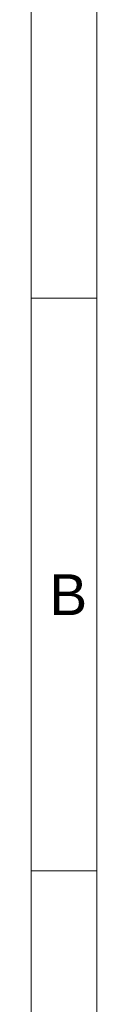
# Model space of a CAD drawing. Header units: millimetres. Extents: x 0 to 594, y 0 to 420.
# Tile 61 of 256: x 0 to 8, y 229 to 349. Entities that reach past the tile are written whole.
import ezdxf

# ---------------------------------------------------------------- set-up
doc = ezdxf.new("R2010")
doc.units = ezdxf.units.MM
doc.layers.add('256', color=7, linetype='Continuous', true_color=0xffffff)
doc.styles.add('Arial', font='txt')

msp = doc.modelspace()

# ---------------------------------------------------------------- linework, layer by layer
at = {"layer": '256', "color": 163, "linetype": 'Continuous', "lineweight": 18}
for p, q in [((0, 0), (0, 420)), ((8, 8), (8, 412)), ((8, 315.125), (0, 315.125)), ((8, 245.042), (0, 245.042))]:
    msp.add_line(p, q, dxfattribs=at)

# ---------------------------------------------------------------- texts
at = {"layer": '256', "color": 18, "linetype": 'Continuous', "lineweight": 13, "insert": (2.186, 276.328), "char_height": 5, "attachment_point": 7, "line_spacing_factor": 1.047437, "style": 'Arial'}
msp.add_mtext('\\fArial|b0|i0;\\W1.0000;B', dxfattribs=at)

doc.saveas('drawing.dxf')
